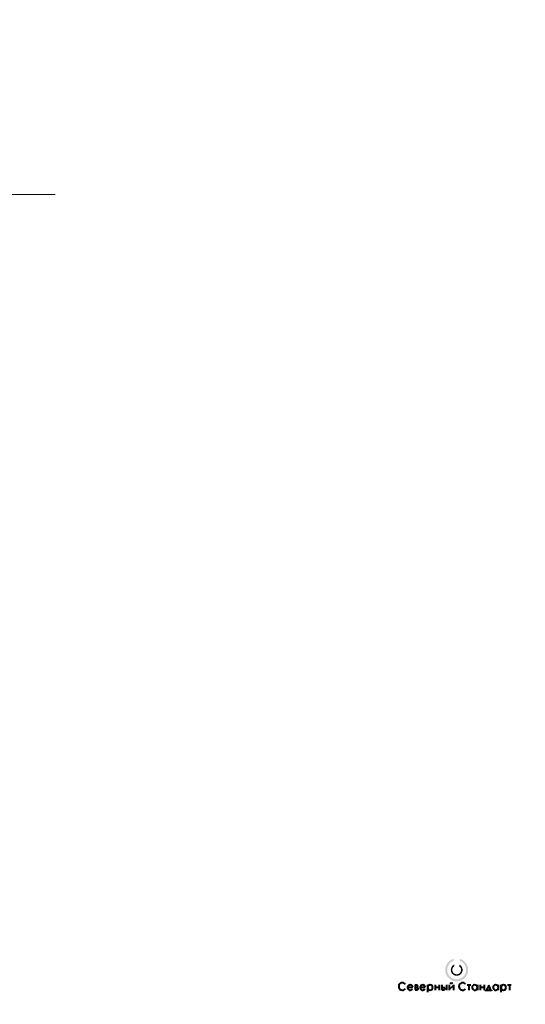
# Model space of a CAD drawing. Header units: millimetres. Extents: x 0 to 594, y 0 to 420.
# Tile 7 of 7: x 379 to 594, y 0 to 420. Entities that reach past the tile are written whole.
import ezdxf

# ---------------------------------------------------------------- set-up
doc = ezdxf.new("R2010")
doc.units = ezdxf.units.MM
doc.linetypes.add('K5LT32768', pattern=[0])
doc.linetypes.add('K5LT_THIN', pattern=[0])

# ---------------------------------------------------------------- blocks, each defined once
blk = doc.blocks.new('U57')
at = {"true_color": 0xff00ff}
blk.add_hatch(color=6, dxfattribs=at).paths.add_polyline_path([(566.04, 19.38), (566.04, 18.51), (566.27, 18.42), (566.51, 18.32), (566.73, 18.21), (566.95, 18.08), (567.16, 17.93), (567.36, 17.77), (567.55, 17.61), (567.73, 17.43), (567.9, 17.23), (568.05, 17.03), (568.19, 16.82), (568.32, 16.6), (568.43, 16.37), (568.53, 16.14), (568.62, 15.9), (568.69, 15.66), (568.74, 15.41), (568.78, 15.16), (568.8, 14.9), (568.81, 14.68), (568.8, 14.42), (568.78, 14.17), (568.74, 13.92), (568.68, 13.67), (568.61, 13.43), (568.52, 13.19), (568.42, 12.96), (568.31, 12.73), (568.18, 12.51), (568.03, 12.3), (567.88, 12.1), (567.71, 11.91), (567.53, 11.73), (567.34, 11.56), (567.14, 11.41), (566.93, 11.27), (566.71, 11.14), (566.48, 11.02), (566.25, 10.92), (566.01, 10.84), (565.77, 10.77), (565.52, 10.71), (565.27, 10.67), (565.01, 10.65), (564.76, 10.64), (564.51, 10.65), (564.25, 10.68), (564, 10.72), (563.75, 10.77), (563.51, 10.85), (563.27, 10.93), (563.04, 11.03), (562.81, 11.15), (562.59, 11.28), (562.39, 11.43), (562.19, 11.58), (562, 11.75), (561.82, 11.93), (561.65, 12.12), (561.5, 12.32), (561.35, 12.54), (561.23, 12.76), (561.11, 12.98), (561.01, 13.22), (560.93, 13.46), (560.86, 13.7), (560.8, 13.95), (560.77, 14.2), (560.74, 14.45), (560.74, 14.68), (560.75, 14.93), (560.77, 15.19), (560.81, 15.44), (560.87, 15.68), (560.94, 15.93), (561.02, 16.17), (561.12, 16.4), (561.24, 16.63), (561.37, 16.84), (561.51, 17.05), (561.67, 17.26), (561.84, 17.45), (562.02, 17.62), (562.21, 17.79), (562.41, 17.95), (562.62, 18.09), (562.84, 18.22), (563.06, 18.33), (563.3, 18.43), (563.53, 18.52), (563.53, 19.39), (563.26, 19.31), (563, 19.21), (562.74, 19.11), (562.49, 18.98), (562.25, 18.84), (562.01, 18.69), (561.79, 18.53), (561.57, 18.35), (561.37, 18.16), (561.17, 17.96), (560.99, 17.75), (560.82, 17.53), (560.66, 17.3), (560.52, 17.06), (560.39, 16.81), (560.28, 16.55), (560.18, 16.29), (560.09, 16.03), (560.02, 15.76), (559.97, 15.48), (559.93, 15.21), (559.91, 14.93), (559.9, 14.68), (559.91, 14.4), (559.93, 14.12), (559.97, 13.84), (560.03, 13.57), (560.1, 13.3), (560.19, 13.04), (560.29, 12.78), (560.4, 12.52), (560.53, 12.28), (560.68, 12.04), (560.84, 11.81), (561.01, 11.59), (561.19, 11.38), (561.39, 11.18), (561.59, 10.99), (561.81, 10.81), (562.04, 10.65), (562.27, 10.5), (562.51, 10.36), (562.77, 10.24), (563.02, 10.13), (563.29, 10.04), (563.55, 9.96), (563.83, 9.9), (564.1, 9.85), (564.38, 9.82), (564.66, 9.81), (564.94, 9.81), (565.22, 9.83), (565.49, 9.86), (565.77, 9.91), (566.04, 9.97), (566.31, 10.05), (566.57, 10.15), (566.83, 10.26), (567.08, 10.38), (567.32, 10.52), (567.55, 10.68), (567.78, 10.84), (567.99, 11.02), (568.2, 11.21), (568.39, 11.41), (568.57, 11.62), (568.74, 11.85), (568.89, 12.08), (569.04, 12.32), (569.16, 12.57), (569.28, 12.82), (569.38, 13.08), (569.46, 13.35), (569.53, 13.62), (569.58, 13.89), (569.62, 14.17), (569.64, 14.45), (569.65, 14.68), (569.64, 14.96), (569.61, 15.24), (569.57, 15.51), (569.52, 15.79), (569.45, 16.06), (569.36, 16.32), (569.26, 16.58), (569.14, 16.83), (569.01, 17.08), (568.87, 17.32), (568.71, 17.55), (568.54, 17.77), (568.35, 17.98), (568.16, 18.18), (567.95, 18.37), (567.74, 18.55), (567.51, 18.71), (567.28, 18.86), (567.03, 19), (566.78, 19.12), (566.52, 19.23), (566.26, 19.32)])
at = {"true_color": 0x0000ff}
blk.add_hatch(color=5, dxfattribs=at).paths.add_polyline_path([(565.82, 16.96), (565.82, 16.22), (565.96, 16.12), (566.09, 16), (566.2, 15.87), (566.31, 15.74), (566.4, 15.59), (566.48, 15.44), (566.54, 15.27), (566.59, 15.11), (566.62, 14.94), (566.63, 14.77), (566.64, 14.68), (566.63, 14.51), (566.6, 14.33), (566.57, 14.17), (566.51, 14), (566.44, 13.85), (566.36, 13.69), (566.26, 13.55), (566.15, 13.42), (566.03, 13.3), (565.89, 13.19), (565.75, 13.09), (565.6, 13.01), (565.44, 12.94), (565.28, 12.88), (565.11, 12.84), (564.94, 12.82), (564.76, 12.81), (564.59, 12.82), (564.42, 12.85), (564.25, 12.89), (564.09, 12.94), (563.93, 13.01), (563.78, 13.1), (563.64, 13.2), (563.51, 13.31), (563.39, 13.43), (563.28, 13.57), (563.18, 13.71), (563.1, 13.86), (563.03, 14.02), (562.98, 14.18), (562.94, 14.35), (562.92, 14.52), (562.91, 14.68), (562.92, 14.85), (562.94, 15.02), (562.98, 15.19), (563.04, 15.35), (563.11, 15.51), (563.19, 15.66), (563.29, 15.8), (563.4, 15.94), (563.52, 16.06), (563.65, 16.17), (563.74, 16.23), (563.74, 16.96), (563.56, 16.87), (563.39, 16.77), (563.22, 16.65), (563.07, 16.52), (562.93, 16.38), (562.8, 16.23), (562.68, 16.06), (562.58, 15.89), (562.49, 15.71), (562.41, 15.53), (562.35, 15.34), (562.31, 15.14), (562.28, 14.94), (562.27, 14.74), (562.26, 14.68), (562.27, 14.48), (562.3, 14.28), (562.34, 14.08), (562.39, 13.89), (562.46, 13.7), (562.55, 13.52), (562.65, 13.35), (562.76, 13.18), (562.89, 13.03), (563.02, 12.88), (563.17, 12.75), (563.33, 12.63), (563.5, 12.52), (563.68, 12.42), (563.86, 12.34), (564.05, 12.28), (564.24, 12.23), (564.44, 12.19), (564.64, 12.17), (564.84, 12.17), (565.04, 12.18), (565.24, 12.21), (565.43, 12.26), (565.62, 12.32), (565.81, 12.39), (565.99, 12.48), (566.16, 12.59), (566.32, 12.71), (566.47, 12.84), (566.62, 12.98), (566.75, 13.13), (566.86, 13.29), (566.97, 13.46), (567.06, 13.64), (567.13, 13.83), (567.19, 14.02), (567.24, 14.21), (567.27, 14.41), (567.28, 14.61), (567.28, 14.68), (567.27, 14.88), (567.25, 15.08), (567.21, 15.27), (567.15, 15.47), (567.08, 15.65), (567, 15.83), (566.9, 16.01), (566.79, 16.17), (566.66, 16.33), (566.52, 16.48), (566.37, 16.61), (566.21, 16.73), (566.05, 16.84), (565.87, 16.93)])
at = {"color": 7, "linetype": 'K5LT32768', "lineweight": 40}
for p, q in [((543.85, 7.3), (546.07, 7.3)), ((547.03, 8.26), (547.03, 6.11)), ((547.03, 8.26), (547.79, 8.26)), ((547.03, 7.24), (547.79, 7.24)), ((547.03, 6.11), (547.79, 6.11)), ((549.13, 7.3), (551.35, 7.3)), ((552.32, 8.36), (552.32, 5.15)), ((555.54, 8.35), (555.54, 6.01)), ((555.54, 7.28), (557.25, 7.28)), ((557.25, 8.35), (557.25, 6.01)), ((558.39, 8.35), (558.39, 6.11)), ((558.39, 7.24), (559.15, 7.24)), ((558.39, 6.11), (559.15, 6.11)), ((560.44, 8.35), (560.44, 6.01)), ((561.54, 8.35), (561.54, 6.01)), ((561.54, 6.31), (563.35, 8.06)), ((563.35, 8.35), (563.35, 6.01)), ((569.22, 8.25), (570.77, 8.25)), ((570, 8.25), (570, 6.01)), ((573.59, 8.35), (573.59, 6.01)), ((574.7, 8.35), (574.7, 6.01)), ((574.7, 7.28), (576.41, 7.28)), ((576.41, 8.35), (576.41, 6.01)), ((577.25, 5.66), (577.25, 6.09)), ((577.25, 6.09), (579.54, 6.09)), ((578.41, 8.22), (577.49, 6.09)), ((579.33, 6.09), (578.41, 8.22)), ((579.54, 6.09), (579.54, 5.7)), ((582.51, 8.35), (582.51, 6.01)), ((583.61, 8.36), (583.61, 5.15)), ((586.42, 8.25), (587.98, 8.25)), ((587.21, 8.25), (587.21, 6.01))]:
    blk.add_line(p, q, dxfattribs=at)
for centre, radius, start, end in [((541.67, 7.62), 1.58, 37.074, 321.6008), ((562.46, 9.81), 0.82, 216.4819, 323.681), ((567.32, 7.62), 1.58, 37.074, 321.6008), ((544.96, 7.16), 1.12, 7.3391, 332.5516), ((547.62, 7.76), 0.529, 281.1083, 70.9439), ((547.79, 6.67), 0.565, 270, 90), ((550.24, 7.16), 1.12, 7.3391, 332.5516), ((553.43, 7.16), 1.12, 0, 180), ((553.43, 7.16), 1.12, 180, 0), ((559.15, 6.67), 0.565, 270, 90), ((572.5, 7.16), 1.12, 7.3391, 3.7582), ((581.42, 7.16), 1.12, 7.3391, 3.7582), ((584.72, 7.16), 1.12, 0, 180), ((584.72, 7.16), 1.12, 180, 0)]:
    blk.add_arc(centre, radius, start, end, dxfattribs=at)

msp = doc.modelspace()

# ---------------------------------------------------------------- linework, layer by layer
at = {"color": 7, "linetype": 'K5LT_THIN', "lineweight": 18}
msp.add_line((393.62712, 345.4822), (356.59733, 345.4822), dxfattribs=at)

# ---------------------------------------------------------------- block references
msp.add_blockref('U57', (0, 0))

doc.saveas('drawing.dxf')
